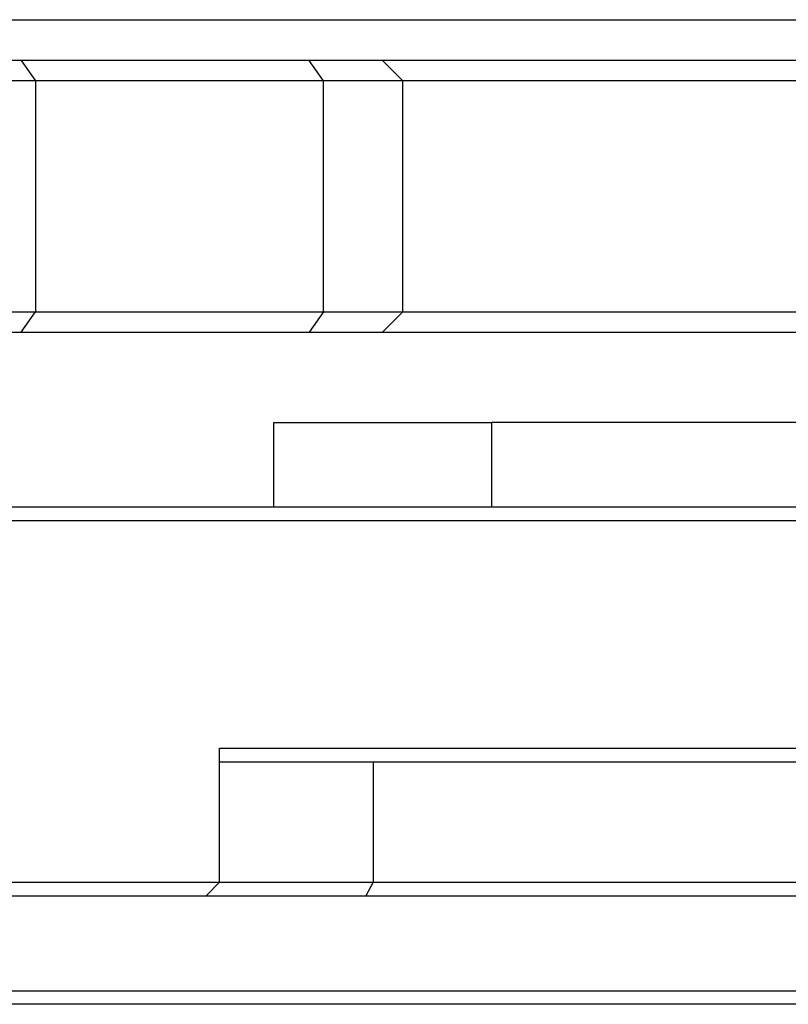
# Model space of a CAD drawing. Extents: x -1809 to 6113, y -4129 to 1471.
# Tile 94 of 197: x 3104 to 3116, y -2807 to -2793. Entities that reach past the tile are written whole.
import ezdxf

# ---------------------------------------------------------------- set-up
doc = ezdxf.new("R2010")
doc.units = 0
doc.linetypes.add('DASHED', pattern=[15, 7, -8])
doc.layers.get('0').update_dxf_attribs({"linetype": 'CONTINUOUS'})
doc.layers.add('1', color=7, linetype='CONTINUOUS')

# ---------------------------------------------------------------- blocks, each defined once
blk = doc.blocks.new('Z-STACK', base_point=(-660.966, -2918.356))
at = {"color": 4, "linetype": 'CONTINUOUS'}
for p, q in [((3100.745, -2792.543), (3179.585, -2792.543)), ((3104.259, -2793.143), (3099.026, -2793.143)), ((3104.259, -2793.143), (3104.471, -2793.443)), ((3108.501, -2793.143), (3104.259, -2793.143)), ((3108.713, -2793.443), (3108.501, -2793.143)), ((3109.585, -2793.143), (3108.501, -2793.143)), ((3116.339, -2793.143), (3109.585, -2793.143)), ((3109.585, -2793.143), (3109.885, -2793.443)), ((3104.471, -2793.443), (3098.814, -2793.443)), ((3108.713, -2793.443), (3104.471, -2793.443)), ((3104.471, -2793.443), (3104.471, -2796.843)), ((3109.885, -2793.443), (3108.713, -2793.443)), ((3108.713, -2796.843), (3108.713, -2793.443)), ((3109.885, -2796.843), (3109.885, -2793.443)), ((3116.166, -2793.443), (3109.885, -2793.443)), ((3098.814, -2796.843), (3104.471, -2796.843)), ((3104.259, -2797.143), (3104.471, -2796.843)), ((3104.471, -2796.843), (3108.713, -2796.843)), ((3108.713, -2796.843), (3108.501, -2797.143)), ((3108.713, -2796.843), (3109.885, -2796.843)), ((3109.585, -2797.143), (3109.885, -2796.843)), ((3109.885, -2796.843), (3115.976, -2796.843)), ((3099.026, -2797.143), (3104.259, -2797.143)), ((3104.259, -2797.143), (3104.477, -2797.143)), ((3104.477, -2797.143), (3108.501, -2797.143)), ((3108.501, -2797.143), (3109.585, -2797.143)), ((3109.585, -2797.143), (3116.094, -2797.143))]:
    blk.add_line(p, q, dxfattribs=at)
at = {"color": 7, "linetype": 'CONTINUOUS'}
for p, q in [((3107.983, -2798.473), (3108.633, -2798.473)), ((3107.983, -2799.723), (3107.983, -2798.473)), ((3108.633, -2798.473), (3109.793, -2798.473)), ((3109.793, -2798.473), (3109.795, -2798.473)), ((3109.795, -2798.473), (3109.878, -2798.473)), ((3109.878, -2798.473), (3110.242, -2798.473)), ((3110.242, -2798.473), (3110.293, -2798.473)), ((3110.293, -2798.473), (3110.446, -2798.473)), ((3110.446, -2798.473), (3110.489, -2798.473)), ((3110.489, -2798.473), (3110.505, -2798.473)), ((3110.505, -2798.473), (3110.619, -2798.473)), ((3110.619, -2798.473), (3111.192, -2798.473)), ((3111.519, -2798.473), (3111.192, -2798.473)), ((3111.531, -2798.473), (3111.519, -2798.473)), ((3111.56, -2798.473), (3111.531, -2798.473)), ((3111.672, -2798.473), (3111.56, -2798.473)), ((3111.678, -2798.473), (3111.672, -2798.473)), ((3111.692, -2798.473), (3111.678, -2798.473)), ((3112.108, -2798.473), (3111.692, -2798.473)), ((3113.333, -2798.473), (3112.108, -2798.473)), ((3116.229, -2798.473), (3113.333, -2798.473)), ((3107.983, -2799.723), (3099.432, -2799.723)), ((3111.192, -2799.723), (3107.983, -2799.723)), ((3114.929, -2799.723), (3111.192, -2799.723)), ((3118.266, -2799.723), (3114.929, -2799.723)), ((3144.311, -2799.923), (3091.668, -2799.923)), ((3107.183, -2803.473), (3107.183, -2803.273)), ((3107.183, -2803.273), (3144.311, -2803.273)), ((3107.183, -2805.243), (3107.183, -2803.473)), ((3107.183, -2803.473), (3108.183, -2803.473)), ((3108.183, -2803.473), (3109.446, -2803.473)), ((3109.446, -2803.473), (3109.983, -2803.473)), ((3109.983, -2803.473), (3111.792, -2803.473)), ((3111.792, -2803.473), (3111.983, -2803.473)), ((3111.983, -2803.473), (3113.783, -2803.473)), ((3113.783, -2803.473), (3124.275, -2803.473)), ((3104.108, -2805.243), (3107.183, -2805.243)), ((3106.983, -2805.443), (3107.183, -2805.243)), ((3107.183, -2805.243), (3109.446, -2805.243)), ((3109.446, -2805.243), (3116.284, -2805.243)), ((3104.018, -2805.443), (3106.983, -2805.443)), ((3106.983, -2805.443), (3109.336, -2805.443)), ((3109.336, -2805.443), (3116.364, -2805.443)), ((3065.44, -2806.843), (3144.311, -2806.843)), ((3104.432, -2807.043), (3101.211, -2807.043)), ((3139.994, -2807.043), (3104.432, -2807.043))]:
    blk.add_line(p, q, dxfattribs=at)
at = {"color": 7, "linetype": 'DASHED'}
for p, q in [((3108.633, -2798.473), (3109.793, -2798.473)), ((3109.793, -2798.473), (3109.795, -2798.473)), ((3109.795, -2798.473), (3109.878, -2798.473)), ((3109.878, -2798.473), (3110.242, -2798.473)), ((3110.242, -2798.473), (3110.293, -2798.473)), ((3110.293, -2798.473), (3110.446, -2798.473)), ((3110.446, -2798.473), (3110.489, -2798.473)), ((3110.489, -2798.473), (3110.505, -2798.473)), ((3110.505, -2798.473), (3110.619, -2798.473)), ((3110.619, -2798.473), (3111.192, -2798.473)), ((3111.519, -2798.473), (3111.192, -2798.473)), ((3111.531, -2798.473), (3111.519, -2798.473)), ((3111.56, -2798.473), (3111.531, -2798.473)), ((3111.672, -2798.473), (3111.56, -2798.473)), ((3111.678, -2798.473), (3111.672, -2798.473)), ((3111.692, -2798.473), (3111.678, -2798.473)), ((3112.108, -2798.473), (3111.692, -2798.473)), ((3113.333, -2798.473), (3112.108, -2798.473)), ((3111.192, -2799.723), (3107.983, -2799.723)), ((3114.929, -2799.723), (3111.192, -2799.723)), ((3118.266, -2799.723), (3114.929, -2799.723)), ((3108.183, -2803.473), (3109.446, -2803.473)), ((3109.446, -2803.473), (3109.983, -2803.473)), ((3109.983, -2803.473), (3111.792, -2803.473)), ((3109.983, -2803.473), (3111.792, -2803.473)), ((3111.792, -2803.473), (3111.983, -2803.473)), ((3111.792, -2803.473), (3111.983, -2803.473)), ((3111.983, -2803.473), (3113.783, -2803.473))]:
    blk.add_line(p, q, dxfattribs=at)
at = {"color": 1, "linetype": 'CONTINUOUS'}
for p, q in [((3111.192, -2799.723), (3111.192, -2798.473)), ((3109.446, -2803.473), (3109.446, -2805.243)), ((3109.446, -2805.243), (3109.336, -2805.443))]:
    blk.add_line(p, q, dxfattribs=at)
at = {"color": 5, "linetype": 'DASHED'}
for p, q in [((3104.432, -2807.043), (3104.216, -2807.043)), ((3139.993, -2807.043), (3104.432, -2807.043))]:
    blk.add_line(p, q, dxfattribs=at)

msp = doc.modelspace()

# ---------------------------------------------------------------- block references
at = {"layer": '1'}
msp.add_blockref('Z-STACK', (-660.966, -2918.356), dxfattribs=at)

doc.saveas('drawing.dxf')
